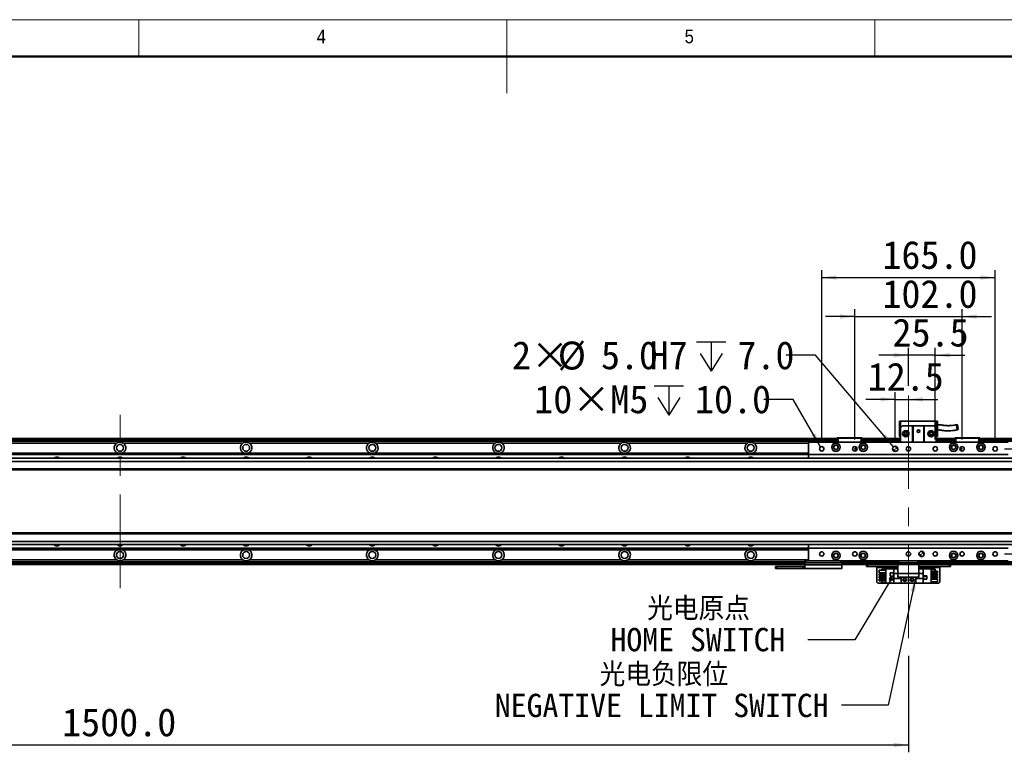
# Model space of a CAD drawing. Header units: millimetres. Extents: x 35 to 2905, y 35 to 2044.
# Tile 6 of 9: x 1007 to 1943, y 1347 to 2044. Entities that reach past the tile are written whole.
import ezdxf

# ---------------------------------------------------------------- set-up
doc = ezdxf.new("R2010")
doc.units = ezdxf.units.MM
doc.header["$LTSCALE"] = 7
doc.linetypes.add('CENTERX2', pattern=[20.32, 12.7, -2.54, 2.54, -2.54])
doc.layers.add('黑色实线', color=7, linetype='Continuous')
doc.styles.add('SLDTEXTSTYLE1', font='Gothic.ttf', dxfattribs={"width": 0.913})
doc.styles.add('SLDTEXTSTYLE8', font='txt')
doc.styles.add('SLDTEXTSTYLE9', font='txt', dxfattribs={"bigfont": 'bigfont'})
doc.dimstyles.new('SLDDIMSTYLE0', dxfattribs={"dimtxt": 26.6, "dimasz": 14, "dimexe": 0, "dimexo": 0.0625, "dimgap": 6.65, "dimtad": 2, "dimdec": 1, "dimrnd": 1e-09, "dimzin": 4, "dimdsep": 46, "dimtxsty": 'SLDTEXTSTYLE8', "dimsah": 1, "dimcen": 0.09, "dimadec": 0, "dimazin": 1, "dimtfac": 1, "dimtdec": 1, "dimtmove": 0, "dimatfit": 0, "dimfxl": 0, "dimfrac": 2, "dimtolj": 1, "dimtzin": 12, "dimarcsym": 0})
doc.dimstyles.new('SLDDIMSTYLE1', dxfattribs={"dimtxt": 26.6, "dimasz": 14, "dimexe": 0, "dimexo": 0.0625, "dimgap": 6.65, "dimtad": 2, "dimdec": 1, "dimrnd": 1e-09, "dimzin": 12, "dimdsep": 46, "dimtxsty": 'SLDTEXTSTYLE8', "dimsah": 1, "dimcen": 0.09, "dimadec": 0, "dimazin": 3, "dimtfac": 1, "dimtdec": 1, "dimtmove": 0, "dimatfit": 0, "dimfxl": 0, "dimfrac": 2, "dimtolj": 1, "dimtzin": 12, "dimarcsym": 0})
doc.dimstyles.new('SLDDIMSTYLE2', dxfattribs={"dimtxt": 0.18, "dimasz": 4.2, "dimexe": 0, "dimexo": 0.0625, "dimgap": 0, "dimtad": 0, "dimtih": 1, "dimtoh": 1, "dimdec": 0, "dimrnd": 1e-09, "dimzin": 0, "dimdsep": 46, "dimtxsty": 'Standard', "dimblk1": 'DOT', "dimblk2": 'DOT', "dimsah": 1, "dimcen": 0.09, "dimadec": 0, "dimazin": 0, "dimtfac": 4.2, "dimtdec": 0, "dimtofl": 0, "dimtmove": 0, "dimatfit": 3, "dimldrblk": 'DOT', "dimfxl": 0, "dimfrac": 2, "dimtolj": 1, "dimtzin": 0, "dimarcsym": 0})
doc.dimstyles.new('SLDDIMSTYLE3', dxfattribs={"dimtxt": 0.18, "dimasz": 14, "dimexe": 0, "dimexo": 0.0625, "dimgap": 0, "dimtad": 0, "dimtih": 1, "dimtoh": 1, "dimdec": 0, "dimrnd": 1e-09, "dimzin": 0, "dimdsep": 46, "dimtxsty": 'Standard', "dimsah": 1, "dimcen": 0.09, "dimadec": 0, "dimazin": 0, "dimtfac": 14, "dimtdec": 0, "dimtofl": 0, "dimtmove": 0, "dimatfit": 3, "dimfxl": 0, "dimfrac": 2, "dimtolj": 1, "dimtzin": 0, "dimarcsym": 0})
doc.dimstyles.new('SLDDIMSTYLE4', dxfattribs={"dimtxt": 26.6, "dimasz": 14, "dimexe": 0, "dimexo": 0.0625, "dimgap": 6.65, "dimtad": 2, "dimdec": 1, "dimrnd": 1e-09, "dimzin": 4, "dimdsep": 46, "dimtxsty": 'SLDTEXTSTYLE8', "dimsah": 1, "dimcen": 0.09, "dimadec": 0, "dimazin": 1, "dimtfac": 1, "dimtdec": 1, "dimtofl": 0, "dimtmove": 0, "dimatfit": 3, "dimfxl": 0, "dimfrac": 2, "dimtolj": 1, "dimtzin": 12, "dimarcsym": 0})
doc.dimstyles.new('SLDDIMSTYLE5', dxfattribs={"dimtxt": 26.6, "dimasz": 14, "dimexe": 0, "dimexo": 0.0625, "dimgap": 6.65, "dimtad": 0, "dimtih": 1, "dimtoh": 1, "dimdec": 1, "dimrnd": 1e-09, "dimzin": 4, "dimdsep": 46, "dimtxsty": 'SLDTEXTSTYLE8', "dimsah": 1, "dimcen": 0, "dimadec": 0, "dimazin": 1, "dimtfac": 1, "dimtdec": 1, "dimtofl": 0, "dimtmove": 0, "dimatfit": 3, "dimfxl": 0, "dimfrac": 2, "dimtolj": 1, "dimtzin": 12, "dimarcsym": 0})
doc.dimstyles.new('SLDDIMSTYLE6', dxfattribs={"dimtxt": 26.6, "dimasz": 14, "dimexe": 0, "dimexo": 0.0625, "dimgap": 6.65, "dimtad": 0, "dimtih": 1, "dimtoh": 1, "dimdec": 1, "dimrnd": 1e-09, "dimzin": 12, "dimdsep": 46, "dimtxsty": 'SLDTEXTSTYLE8', "dimsah": 1, "dimcen": 0, "dimadec": 0, "dimazin": 3, "dimtfac": 1, "dimtdec": 1, "dimtofl": 0, "dimtmove": 0, "dimatfit": 3, "dimfxl": 0, "dimfrac": 2, "dimtolj": 1, "dimtzin": 12, "dimarcsym": 0})

# ---------------------------------------------------------------- blocks, each defined once
blk = doc.blocks.new('_D_11')
at = {"layer": '黑色实线'}
for p, q in [((2057.18, 1635.52), (2057.18, 1663.52)), ((1943.46, 1635.52), (2064.18, 1635.52)), ((2057.18, 1635.52), (2057.18, 1535.52)), ((1943.46, 1535.52), (2064.18, 1535.52)), ((2057.18, 1535.52), (2057.18, 1507.52))]:
    blk.add_line(p, q, dxfattribs=at)
for points in [[(2057.18, 1635.52), (2059.28, 1649.52), (2055.08, 1649.52)], [(2057.18, 1535.52), (2055.08, 1521.52), (2059.28, 1521.52)]]:
    blk.add_solid(points, dxfattribs=at)
at = {"layer": '黑色实线', "insert": (2022.28, 1543.92), "char_height": 26.6, "attachment_point": 1, "rotation": 90, "style": 'SLDTEXTSTYLE8'}
blk.add_mtext('100.0', dxfattribs=at)
blk = doc.blocks.new('_D_12')
at = {"layer": '黑色实线'}
for p, q in [((1839.57, 1644.41), (1839.57, 1689.64)), ((1839.57, 1682.64), (1811.57, 1682.64)), ((1839.57, 1682.64), (1852.07, 1682.64)), ((1852.07, 1682.64), (1880.07, 1682.64))]:
    blk.add_line(p, q, dxfattribs=at)
for points in [[(1839.57, 1682.64), (1825.57, 1684.74), (1825.57, 1680.54)], [(1852.07, 1682.64), (1866.07, 1680.54), (1866.07, 1684.74)]]:
    blk.add_solid(points, dxfattribs=at)
at = {"layer": '黑色实线', "insert": (1813.28, 1717.54), "char_height": 26.6, "attachment_point": 1, "style": 'SLDTEXTSTYLE8'}
blk.add_mtext('12.5', dxfattribs=at)
blk = doc.blocks.new('_D_13')
at = {"layer": '黑色实线'}
for p, q in [((1852.07, 1724.64), (1824.07, 1724.64)), ((1852.07, 1695.36), (1852.07, 1731.64)), ((1877.57, 1724.64), (1852.07, 1724.64)), ((1877.57, 1644.41), (1877.57, 1731.64)), ((1877.57, 1724.64), (1905.57, 1724.64))]:
    blk.add_line(p, q, dxfattribs=at)
for points in [[(1852.07, 1724.64), (1838.07, 1726.74), (1838.07, 1722.54)], [(1877.57, 1724.64), (1891.57, 1722.54), (1891.57, 1726.74)]]:
    blk.add_solid(points, dxfattribs=at)
at = {"layer": '黑色实线', "insert": (1836.92, 1759.54), "char_height": 26.6, "attachment_point": 1, "style": 'SLDTEXTSTYLE8'}
blk.add_mtext('25.5', dxfattribs=at)
blk = doc.blocks.new('_D_14')
at = {"layer": '黑色实线'}
for p, q in [((1801.07, 1761.43), (1773.07, 1761.43)), ((1801.07, 1644.41), (1801.07, 1768.43)), ((1801.07, 1761.43), (1903.07, 1761.43)), ((1903.07, 1644.41), (1903.07, 1768.43)), ((1903.07, 1761.43), (1931.07, 1761.43))]:
    blk.add_line(p, q, dxfattribs=at)
for points in [[(1801.07, 1761.43), (1787.07, 1763.53), (1787.07, 1759.33)], [(1903.07, 1761.43), (1917.07, 1759.33), (1917.07, 1763.53)]]:
    blk.add_solid(points, dxfattribs=at)
at = {"layer": '黑色实线', "insert": (1827.31, 1796.33), "char_height": 26.6, "attachment_point": 1, "style": 'SLDTEXTSTYLE8'}
blk.add_mtext('102.0', dxfattribs=at)
blk = doc.blocks.new('_D_15')
at = {"layer": '黑色实线'}
for p, q in [((1769.57, 1644.41), (1769.57, 1805.56)), ((1769.57, 1798.56), (1934.57, 1798.56)), ((1934.57, 1644.41), (1934.57, 1805.56))]:
    blk.add_line(p, q, dxfattribs=at)
for points in [[(1769.57, 1798.56), (1783.57, 1796.46), (1783.57, 1800.66)], [(1934.57, 1798.56), (1920.57, 1800.66), (1920.57, 1796.46)]]:
    blk.add_solid(points, dxfattribs=at)
at = {"layer": '黑色实线', "insert": (1827.31, 1833.46), "char_height": 26.6, "attachment_point": 1, "style": 'SLDTEXTSTYLE8'}
blk.add_mtext('165.0', dxfattribs=at)
blk = doc.blocks.new('SW_SYMBOL_HOLE_DEPTH')
at = {"layer": '黑色实线', "color": 0}
for p, q in [((0, 6125), (5600, 6125)), ((2800, 6125), (2800, 525)), ((700, 3885), (2800, 525)), ((4900, 3885), (2800, 525))]:
    blk.add_line(p, q, dxfattribs=at)
blk = doc.blocks.new('_D_18')
at = {"layer": '黑色实线'}
for p, q in [((1763.73, 1724.64), (1735.73, 1724.64)), ((1837.95, 1637.42), (1763.73, 1724.64))]:
    blk.add_line(p, q, dxfattribs=at)
blk.add_solid([(1837.95, 1637.42), (1830.47, 1649.44), (1827.27, 1646.72)], dxfattribs=at)
at = {"layer": '黑色实线', "xscale": 0.004985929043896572, "yscale": 0.004985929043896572, "zscale": 0.004985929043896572}
blk.add_blockref('SW_SYMBOL_HOLE_DEPTH', (1650.47, 1706.92), dxfattribs=at)
at = {"layer": '黑色实线', "char_height": 26.6, "attachment_point": 1, "style": 'SLDTEXTSTYLE8'}
for s, insert in [('2×', (1474.96, 1737.93)), ('%%c', (1518.48, 1737.67)), ('5.0', (1559.58, 1737.93)), ('H7', (1605.91, 1737.93)), ('7.0', (1689.4, 1737.93))]:
    blk.add_mtext(s, dxfattribs=dict(at, insert=insert))
blk = doc.blocks.new('_D_19')
at = {"layer": '黑色实线'}
for p, q in [((352.07, 1470.88), (352.07, 1346.72)), ((1852.07, 1438.51), (1852.07, 1346.72)), ((352.07, 1353.72), (1852.07, 1353.72))]:
    blk.add_line(p, q, dxfattribs=at)
for points in [[(352.07, 1353.72), (366.07, 1351.62), (366.07, 1355.82)], [(1852.07, 1353.72), (1838.07, 1355.82), (1838.07, 1351.62)]]:
    blk.add_solid(points, dxfattribs=at)
at = {"layer": '黑色实线', "insert": (1047, 1388.62), "char_height": 26.6, "attachment_point": 1, "style": 'SLDTEXTSTYLE8'}
blk.add_mtext('1500.0', dxfattribs=at)
blk = doc.blocks.new('_D_20')
at = {"layer": '黑色实线'}
for p, q in [((1742.57, 1682.64), (1714.57, 1682.64)), ((1768.52, 1637.34), (1742.57, 1682.64))]:
    blk.add_line(p, q, dxfattribs=at)
blk.add_solid([(1768.52, 1637.34), (1763.39, 1650.53), (1759.74, 1648.44)], dxfattribs=at)
at = {"layer": '黑色实线', "xscale": 0.004985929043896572, "yscale": 0.004985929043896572, "zscale": 0.004985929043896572}
blk.add_blockref('SW_SYMBOL_HOLE_DEPTH', (1610.1, 1665.03), dxfattribs=at)
at = {"layer": '黑色实线', "char_height": 26.6, "attachment_point": 1, "style": 'SLDTEXTSTYLE8'}
for s, insert in [('10×M5', (1496.12, 1696.04)), ('10.0', (1649.03, 1696.04))]:
    blk.add_mtext(s, dxfattribs=dict(at, insert=insert))
blk = doc.blocks.new('SW_NOTE_5')
at = {"layer": '黑色实线', "color": 0, "char_height": 22.225, "attachment_point": 2}
for s, insert, style in [('光电原点', (-104.05, 40.76), 'SLDTEXTSTYLE9'), ('HOME SWITCH', (-104.65, 11.37), 'SLDTEXTSTYLE8')]:
    blk.add_mtext(s, dxfattribs=dict(at, insert=insert, style=style))
blk = doc.blocks.new('_DOT')
at = {"color": 0, "linetype": 'ByBlock', "lineweight": -2}
blk.add_line((-0.5, 0), (-1, 0), dxfattribs=at)
at = {"color": 0, "linetype": 'ByBlock', "const_width": 0.5}
blk.add_lwpolyline([(-0.25, 0, 1), (0.25, 0, 1)], format="xyb", close=True, dxfattribs=at)
blk = doc.blocks.new('SW_NOTE_6')
at = {"layer": '黑色实线', "color": 0, "char_height": 22.225, "attachment_point": 2}
for s, insert, style in [('光电负限位', (-169.07, 40.35), 'SLDTEXTSTYLE9'), ('NEGATIVE LIMIT SWITCH', (-171.14, 10.96), 'SLDTEXTSTYLE8')]:
    blk.add_mtext(s, dxfattribs=dict(at, insert=insert, style=style))
blk = doc.blocks.new('SW_DOWELSYMBOL_2')
at = {"linetype": 'Continuous', "lineweight": 18}
h = blk.add_hatch(color=0, dxfattribs=at)
edge = h.paths.add_edge_path(flags=0)
edge.add_arc((0, 0), 2.5, 180, 270)
edge.add_line((0, -2.5), (0, 0))
edge.add_line((0, 0), (-2.5, 0))
h = blk.add_hatch(color=0, dxfattribs=at)
edge = h.paths.add_edge_path(flags=0)
edge.add_arc((0, 0), 2.5, 0, 90)
edge.add_line((0, 2.5), (0, 0))
edge.add_line((0, 0), (2.5, 0))
at = {"layer": '黑色实线', "color": 0}
blk.add_circle((0, 0), 2.5, dxfattribs=at)
blk = doc.blocks.new('SW_DOWELSYMBOL_3')
at = {"linetype": 'Continuous', "lineweight": 18}
h = blk.add_hatch(color=0, dxfattribs=at)
edge = h.paths.add_edge_path(flags=0)
edge.add_arc((0, 0), 2.5, 180, 270)
edge.add_line((0, -2.5), (0, 0))
edge.add_line((0, 0), (-2.5, 0))
h = blk.add_hatch(color=0, dxfattribs=at)
edge = h.paths.add_edge_path(flags=0)
edge.add_arc((0, 0), 2.5, 0, 90)
edge.add_line((0, 2.5), (0, 0))
edge.add_line((0, 0), (2.5, 0))
at = {"layer": '黑色实线', "color": 0}
blk.add_circle((0, 0), 2.5, dxfattribs=at)

msp = doc.modelspace()

# ---------------------------------------------------------------- linework, layer by layer
at = {"color": 7, "linetype": 'Continuous', "lineweight": 18}
for p, q in [((2905, 2044), (35, 2044)), ((1120, 2009), (1120, 2044)), ((1470, 2044), (1470, 1974)), ((1820, 2009), (1820, 2044)), ((70, 2009), (2870, 2009))]:
    msp.add_line(p, q, dxfattribs=at)
at = {"color": 7, "linetype": 'Continuous', "lineweight": 50}
msp.add_line((2870, 2009), (70, 2009), dxfattribs=at)
at = {"color": 7, "linetype": 'Continuous', "lineweight": 35}
for p, q in [((1843.57, 1661.82), (1844.57, 1661.82)), ((1843.57, 1661.82), (1843.57, 1647.42)), ((1844.57, 1655.42), (1844.57, 1661.82)), ((1844.57, 1661.82), (1878.57, 1661.82)), ((1878.57, 1661.82), (1879.57, 1661.82)), ((1878.57, 1661.82), (1878.57, 1655.42)), ((1879.57, 1647.42), (1879.57, 1661.82)), ((1846.57, 1657.42), (1844.57, 1655.42)), ((1844.57, 1655.42), (1844.57, 1642.02)), ((1846.57, 1657.42), (1856.07, 1657.42)), ((1856.07, 1642.02), (1856.07, 1657.42)), ((1856.07, 1657.42), (1856.57, 1657.42)), ((1856.57, 1657.42), (1856.57, 1642.02)), ((1866.57, 1657.42), (1856.57, 1657.42)), ((1866.57, 1642.02), (1866.57, 1657.42)), ((1866.57, 1657.42), (1867.07, 1657.42)), ((1867.07, 1657.42), (1876.57, 1657.42)), ((1867.07, 1657.42), (1867.07, 1642.02)), ((1878.57, 1655.42), (1876.57, 1657.42)), ((1878.57, 1655.42), (1878.57, 1642.02)), ((1784.07, 1645.52), (420.07, 1645.52)), ((420.07, 1645.32), (1784.07, 1645.32)), ((420.07, 1645.12), (1784.07, 1645.12)), ((1784.07, 1645.02), (420.07, 1645.02)), ((1784.07, 1643.01), (420.07, 1643.01)), ((1098.9, 1641.01), (985.24, 1641.01)), ((1218.9, 1641.01), (1105.24, 1641.01)), ((1338.9, 1641.01), (1225.24, 1641.01)), ((1458.9, 1641.01), (1345.24, 1641.01)), ((1578.9, 1641.01), (1465.24, 1641.01)), ((1698.9, 1641.01), (1585.24, 1641.01)), ((1757.07, 1642.02), (1757.07, 1630.02)), ((1947.07, 1642.02), (1757.07, 1642.02)), ((1784.07, 1645.72), (1784.37, 1646.02)), ((1784.07, 1642.02), (1784.07, 1645.72)), ((1785.07, 1645.72), (1784.07, 1645.72)), ((1784.37, 1646.02), (1785.19, 1646.02)), ((1785.07, 1645.72), (1785.19, 1646.02)), ((1785.07, 1645.72), (1785.07, 1642.02)), ((1807.07, 1645.72), (1785.07, 1645.72)), ((1785.19, 1646.02), (1806.94, 1646.02)), ((1806.94, 1646.02), (1807.77, 1646.02)), ((1807.07, 1645.72), (1806.94, 1646.02)), ((1807.07, 1642.02), (1807.07, 1645.72)), ((1808.07, 1645.72), (1807.07, 1645.72)), ((1807.77, 1646.02), (1808.07, 1645.72)), ((1808.07, 1645.72), (1808.07, 1642.02)), ((1844.57, 1645.52), (1808.07, 1645.52)), ((1808.07, 1645.32), (1844.57, 1645.32)), ((1808.07, 1645.12), (1844.57, 1645.12)), ((1844.57, 1645.02), (1808.07, 1645.02)), ((1844.57, 1643.01), (1808.07, 1643.01)), ((1843.57, 1647.42), (1844.57, 1647.42)), ((1878.57, 1647.42), (1879.57, 1647.42)), ((1896.07, 1645.52), (1878.57, 1645.52)), ((1878.57, 1645.32), (1896.07, 1645.32)), ((1878.57, 1645.12), (1896.07, 1645.12)), ((1896.07, 1645.02), (1878.57, 1645.02)), ((1896.07, 1643.01), (1878.57, 1643.01)), ((1896.07, 1645.72), (1896.37, 1646.02)), ((1897.07, 1645.72), (1896.07, 1645.72)), ((1896.07, 1642.02), (1896.07, 1645.72)), ((1896.37, 1646.02), (1897.19, 1646.02)), ((1897.07, 1645.72), (1897.19, 1646.02)), ((1919.07, 1645.72), (1897.07, 1645.72)), ((1897.07, 1645.72), (1897.07, 1642.02)), ((1897.19, 1646.02), (1918.94, 1646.02)), ((1919.07, 1645.72), (1918.94, 1646.02)), ((1918.94, 1646.02), (1919.77, 1646.02)), ((1919.07, 1642.02), (1919.07, 1645.72)), ((1920.07, 1645.72), (1919.07, 1645.72)), ((1919.77, 1646.02), (1920.07, 1645.72)), ((1920.07, 1645.72), (1920.07, 1642.02)), ((1988.07, 1645.52), (1920.07, 1645.52)), ((1988.07, 1645.02), (1920.07, 1645.02)), ((1988.07, 1643.01), (1920.07, 1643.01)), ((447.07, 1631.51), (1757.07, 1631.51)), ((447.07, 1631.22), (1757.07, 1631.22)), ((447.07, 1630.32), (1757.07, 1630.32)), ((447.07, 1630.03), (1757.07, 1630.03)), ((1947.07, 1630.02), (1757.07, 1630.02)), ((1757.07, 1630.02), (1757.07, 1626.52)), ((1967.57, 1626.52), (236.57, 1626.52)), ((1967.57, 1623.52), (236.57, 1623.52)), ((1967.57, 1616.52), (236.57, 1616.52)), ((236.57, 1615.52), (1967.57, 1615.52)), ((1967.57, 1555.52), (236.57, 1555.52)), ((1967.57, 1554.52), (236.57, 1554.52)), ((1967.57, 1547.52), (236.57, 1547.52)), ((1967.57, 1544.52), (236.57, 1544.52)), ((447.07, 1541.01), (1757.07, 1541.01)), ((447.07, 1540.71), (1757.07, 1540.71)), ((447.07, 1539.82), (1757.07, 1539.82)), ((447.07, 1539.52), (1757.07, 1539.52)), ((1757.07, 1544.52), (1757.07, 1541.02)), ((1947.07, 1541.02), (1757.07, 1541.02)), ((1757.07, 1541.02), (1757.07, 1529.02)), ((1753.57, 1528.02), (452.57, 1528.02)), ((1098.9, 1530.02), (985.24, 1530.02)), ((1218.9, 1530.02), (1105.24, 1530.02)), ((1338.9, 1530.02), (1225.24, 1530.02)), ((1458.9, 1530.02), (1345.24, 1530.02)), ((1578.9, 1530.02), (1465.24, 1530.02)), ((1698.9, 1530.02), (1585.24, 1530.02)), ((1753.57, 1527.02), (1753.57, 1529.02)), ((1753.57, 1529.02), (1754.57, 1529.02)), ((1754.57, 1527.02), (1753.57, 1527.02)), ((1753.57, 1525.18), (1753.57, 1527.02)), ((1754.57, 1529.02), (1754.57, 1527.02)), ((1754.57, 1529.02), (1757.07, 1529.02)), ((1754.57, 1527.02), (1787.57, 1527.02)), ((1947.07, 1529.02), (1757.07, 1529.02)), ((1787.57, 1527.02), (1787.57, 1529.02)), ((1788.57, 1527.02), (1787.57, 1527.02)), ((1788.57, 1529.02), (1788.57, 1527.02)), ((1842.07, 1528.02), (1788.57, 1528.02)), ((1788.57, 1527.02), (1788.57, 1525.18)), ((1842.07, 1527.02), (1842.07, 1529.02)), ((1843.07, 1527.02), (1842.07, 1527.02)), ((1842.07, 1525.52), (1842.07, 1527.02)), ((1843.07, 1529.02), (1843.07, 1527.02)), ((1861.07, 1527.02), (1843.07, 1527.02)), ((1861.07, 1527.02), (1861.07, 1529.02)), ((1862.07, 1527.02), (1861.07, 1527.02)), ((1862.07, 1529.02), (1862.07, 1527.02)), ((1988.07, 1528.02), (1862.07, 1528.02)), ((1862.07, 1527.02), (1862.07, 1525.52)), ((1753.57, 1525.52), (452.57, 1525.52)), ((1725.57, 1521.52), (1725.57, 1523.52)), ((1725.57, 1523.52), (1726.57, 1523.52)), ((1726.57, 1521.52), (1725.57, 1521.52)), ((1726.57, 1523.52), (1726.57, 1521.52)), ((1726.57, 1523.52), (1751.57, 1523.52)), ((1726.57, 1521.52), (1751.57, 1521.52)), ((1751.57, 1521.52), (1751.57, 1523.52)), ((1751.57, 1523.52), (1753.57, 1523.52)), ((1753.57, 1521.52), (1751.57, 1521.52)), ((1753.57, 1525.18), (1788.57, 1525.18)), ((1753.57, 1521.52), (1753.57, 1525.18)), ((1788.57, 1521.52), (1753.57, 1521.52)), ((1842.07, 1525.52), (1788.57, 1525.52)), ((1788.57, 1525.18), (1788.57, 1521.52)), ((1812.07, 1523.52), (1812.07, 1525.52)), ((1813.07, 1523.52), (1812.07, 1523.52)), ((1813.07, 1525.52), (1813.07, 1523.52)), ((1842.07, 1523.52), (1813.07, 1523.52)), ((1822.07, 1523.52), (1822.07, 1522.52)), ((1822.07, 1508.72), (1822.07, 1522.52)), ((1824.37, 1520.08), (1830.57, 1520.08)), ((1824.37, 1517.58), (1824.37, 1520.08)), ((1824.37, 1517.58), (1830.57, 1517.58)), ((1826.77, 1521.02), (1830.57, 1521.02)), ((1826.77, 1520.08), (1826.77, 1521.02)), ((1826.77, 1516.54), (1826.77, 1517.58)), ((1830.57, 1507.72), (1830.57, 1521.32)), ((1830.57, 1521.32), (1838.12, 1521.32)), ((1837.87, 1517.62), (1834.67, 1517.62)), ((1834.67, 1517.62), (1834.67, 1514.42)), ((1834.77, 1517.52), (1834.77, 1514.52)), ((1837.77, 1517.52), (1834.77, 1517.52)), ((1837.77, 1514.52), (1837.77, 1517.52)), ((1837.87, 1514.42), (1837.87, 1517.62)), ((1838.12, 1521.32), (1838.12, 1517.02)), ((1842.07, 1521.32), (1838.12, 1521.32)), ((1862.07, 1525.52), (1842.07, 1525.52)), ((1842.07, 1525.52), (1842.07, 1517.02)), ((1862.07, 1525.52), (1862.07, 1517.02)), ((1988.07, 1525.52), (1862.07, 1525.52)), ((1891.07, 1523.52), (1862.07, 1523.52)), ((1866.02, 1521.32), (1862.07, 1521.32)), ((1866.02, 1517.02), (1866.02, 1521.32)), ((1873.57, 1521.32), (1866.02, 1521.32)), ((1873.57, 1521.32), (1873.57, 1507.72)), ((1877.37, 1521.02), (1873.57, 1521.02)), ((1879.77, 1519.08), (1873.57, 1519.08)), ((1879.77, 1517.58), (1873.57, 1517.58)), ((1877.37, 1521.02), (1877.37, 1519.08)), ((1877.37, 1517.58), (1877.37, 1516.54)), ((1879.77, 1519.08), (1879.77, 1517.58)), ((1882.07, 1522.52), (1882.07, 1523.52)), ((1882.07, 1522.52), (1882.07, 1508.72)), ((1891.07, 1523.52), (1891.07, 1525.52)), ((1892.07, 1523.52), (1891.07, 1523.52)), ((1892.07, 1525.52), (1892.07, 1523.52)), ((1822.07, 1508.72), (1823.07, 1507.72)), ((1824.37, 1515.04), (1824.37, 1516.54)), ((1824.37, 1516.54), (1830.57, 1516.54)), ((1824.37, 1515.04), (1830.57, 1515.04)), ((1824.37, 1512.5), (1824.37, 1514)), ((1824.37, 1514), (1830.57, 1514)), ((1824.37, 1512.5), (1830.57, 1512.5)), ((1824.37, 1509.96), (1824.37, 1511.46)), ((1824.37, 1511.46), (1830.57, 1511.46)), ((1824.37, 1509.96), (1830.57, 1509.96)), ((1826.77, 1514), (1826.77, 1515.04)), ((1826.77, 1511.46), (1826.77, 1512.5)), ((1826.77, 1508.02), (1826.77, 1509.96)), ((1826.77, 1508.02), (1830.57, 1508.02)), ((1834.67, 1514.42), (1837.87, 1514.42)), ((1834.77, 1514.52), (1837.77, 1514.52)), ((1842.07, 1517.02), (1838.12, 1517.02)), ((1838.12, 1512.02), (1838.12, 1517.02)), ((1838.12, 1512.02), (1845.07, 1512.02)), ((1838.12, 1512.02), (1838.12, 1507.72)), ((1842.07, 1517.02), (1862.07, 1517.02)), ((1842.07, 1513.52), (1842.07, 1517.02)), ((1862.07, 1513.52), (1842.07, 1513.52)), ((1845.07, 1513.52), (1845.07, 1512.02)), ((1845.07, 1507.72), (1845.07, 1512.02)), ((1852.07, 1513.52), (1852.07, 1507.72)), ((1859.07, 1512.02), (1859.07, 1513.52)), ((1859.07, 1512.02), (1866.02, 1512.02)), ((1859.07, 1512.02), (1859.07, 1507.72)), ((1866.02, 1517.02), (1862.07, 1517.02)), ((1862.07, 1517.02), (1862.07, 1513.52)), ((1866.02, 1517.02), (1866.02, 1512.02)), ((1866.02, 1507.72), (1866.02, 1512.02)), ((1869.47, 1514.62), (1866.27, 1514.62)), ((1866.27, 1514.62), (1866.27, 1511.42)), ((1866.27, 1511.42), (1869.47, 1511.42)), ((1866.37, 1514.52), (1866.37, 1511.52)), ((1869.37, 1514.52), (1866.37, 1514.52)), ((1866.37, 1511.52), (1869.37, 1511.52)), ((1869.37, 1511.52), (1869.37, 1514.52)), ((1869.47, 1511.42), (1869.47, 1514.62)), ((1879.77, 1516.54), (1873.57, 1516.54)), ((1879.77, 1515.04), (1873.57, 1515.04)), ((1879.77, 1514), (1873.57, 1514)), ((1879.77, 1512.5), (1873.57, 1512.5)), ((1879.77, 1511.46), (1873.57, 1511.46)), ((1879.77, 1508.96), (1873.57, 1508.96)), ((1877.37, 1508.02), (1873.57, 1508.02)), ((1877.37, 1515.04), (1877.37, 1514)), ((1877.37, 1512.5), (1877.37, 1511.46)), ((1877.37, 1508.96), (1877.37, 1508.02)), ((1879.77, 1516.54), (1879.77, 1515.04)), ((1879.77, 1514), (1879.77, 1512.5)), ((1879.77, 1511.46), (1879.77, 1508.96)), ((1881.07, 1507.72), (1882.07, 1508.72)), ((1830.57, 1507.72), (1823.07, 1507.72)), ((1830.57, 1507.72), (1838.12, 1507.72)), ((1838.12, 1507.72), (1845.07, 1507.72)), ((1852.07, 1507.72), (1845.07, 1507.72)), ((1852.07, 1507.72), (1859.07, 1507.72)), ((1859.07, 1507.72), (1866.02, 1507.72)), ((1873.57, 1507.72), (1866.02, 1507.72)), ((1881.07, 1507.72), (1873.57, 1507.72))]:
    msp.add_line(p, q, dxfattribs=at)
at = {"color": 8, "linetype": 'Continuous', "lineweight": 35}
for p, q in [((1784.07, 1644.52), (420.07, 1644.52)), ((1757.07, 1641.01), (1705.24, 1641.01)), ((1844.57, 1644.52), (1808.07, 1644.52)), ((1896.07, 1644.52), (1878.57, 1644.52)), ((1988.07, 1644.52), (1920.07, 1644.52)), ((1757.07, 1530.02), (1705.24, 1530.02)), ((1753.57, 1526.52), (452.57, 1526.52)), ((1842.07, 1526.52), (1788.57, 1526.52)), ((1822.07, 1522.52), (1842.07, 1522.52)), ((1988.07, 1526.52), (1862.07, 1526.52)), ((1862.07, 1522.52), (1882.07, 1522.52))]:
    msp.add_line(p, q, dxfattribs=at)
at = {"color": 7, "linetype": 'Continuous', "lineweight": 35}
for centre, radius in [((1849.57, 1649.92), 3), ((1849.57, 1649.92), 1.7), ((1849.57, 1649.92), 1.6), ((1861.57, 1652.42), 1.25), ((1873.57, 1649.92), 3), ((1873.57, 1649.92), 1.7), ((1873.57, 1649.92), 1.6), ((1102.07, 1636.52), 3.3), ((1222.07, 1636.52), 3.3), ((1342.07, 1636.52), 3.3), ((1462.07, 1636.52), 3.3), ((1582.07, 1636.52), 3.3), ((1702.07, 1636.52), 3.3), ((1783.07, 1637.02), 4), ((1783.07, 1637.02), 2.25), ((1809.07, 1637.02), 4), ((1809.07, 1637.02), 2.25), ((1895.07, 1637.02), 4), ((1895.07, 1637.02), 2.25), ((1921.07, 1637.02), 4), ((1921.07, 1637.02), 2.25), ((1769.57, 1635.52), 2.1), ((1783.07, 1637.02), 2), ((1801.07, 1635.52), 2.1), ((1809.07, 1637.02), 2), ((1839.57, 1635.52), 2.5), ((1852.07, 1635.52), 2.1), ((1877.57, 1635.52), 2.1), ((1895.07, 1637.02), 2), ((1903.07, 1635.52), 2.1), ((1921.07, 1637.02), 2), ((1934.57, 1635.52), 2.1), ((1102.07, 1534.52), 3.3), ((1222.07, 1534.52), 3.3), ((1342.07, 1534.52), 3.3), ((1462.07, 1534.52), 3.3), ((1582.07, 1534.52), 3.3), ((1702.07, 1534.52), 3.3), ((1769.57, 1535.52), 2.1), ((1783.07, 1534.02), 4), ((1783.07, 1534.02), 2.25), ((1801.07, 1535.52), 2.1), ((1809.07, 1534.02), 4), ((1809.07, 1534.02), 2.25), ((1852.07, 1535.52), 2.1), ((1864.57, 1535.52), 2.5), ((1877.57, 1535.52), 2.1), ((1895.07, 1534.02), 4), ((1895.07, 1534.02), 2.25), ((1903.07, 1535.52), 2.1), ((1921.07, 1534.02), 4), ((1921.07, 1534.02), 2.25), ((1934.57, 1535.52), 2.1), ((1783.07, 1534.02), 2), ((1809.07, 1534.02), 2), ((1895.07, 1534.02), 2), ((1921.07, 1534.02), 2), ((1848.57, 1511.02), 1.75), ((1848.57, 1511.02), 1.25), ((1855.57, 1511.02), 1.75), ((1855.57, 1511.02), 1.25)]:
    msp.add_circle(centre, radius, dxfattribs=at)
for centre, radius, start, end in [((1102.07, 1636.52), 5.5, 125.18979, 245.50882), ((1102.07, 1636.52), 5.5, 294.49118, 54.81021), ((1222.07, 1636.52), 5.5, 125.18979, 245.50882), ((1222.07, 1636.52), 5.5, 294.49118, 54.81021), ((1342.07, 1636.52), 5.5, 125.18979, 245.50882), ((1342.07, 1636.52), 5.5, 294.49118, 54.81021), ((1462.07, 1636.52), 5.5, 125.18979, 245.50882), ((1462.07, 1636.52), 5.5, 294.49118, 54.81021), ((1582.07, 1636.52), 5.5, 125.18979, 245.50882), ((1582.07, 1636.52), 5.5, 294.49118, 54.81021), ((1702.07, 1636.52), 5.5, 125.18979, 245.50882), ((1702.07, 1636.52), 5.5, 294.49118, 54.81021), ((1042.07, 1624.01), 3.75, 41.91572, 138.08428), ((1102.07, 1624.01), 3.75, 41.91572, 138.08428), ((1162.07, 1624.01), 3.75, 41.91572, 138.08428), ((1222.07, 1624.01), 3.75, 41.91572, 138.08428), ((1282.07, 1624.01), 3.75, 41.91572, 138.08428), ((1342.07, 1624.01), 3.75, 41.91572, 138.08428), ((1402.07, 1624.01), 3.75, 41.91572, 138.08428), ((1462.07, 1624.01), 3.75, 41.91572, 138.08428), ((1522.07, 1624.01), 3.75, 41.91572, 138.08428), ((1582.07, 1624.01), 3.75, 41.91572, 138.08428), ((1642.07, 1624.01), 3.75, 41.91572, 138.08428), ((1702.07, 1624.01), 3.75, 41.91572, 138.08428), ((1042.07, 1547.02), 3.75, 221.91572, 318.08428), ((1102.07, 1534.52), 5.5, 114.49118, 234.81021), ((1102.07, 1547.02), 3.75, 221.91572, 318.08428), ((1102.07, 1534.52), 5.5, 305.18979, 65.50882), ((1162.07, 1547.02), 3.75, 221.91572, 318.08428), ((1222.07, 1534.52), 5.5, 114.49118, 234.81021), ((1222.07, 1547.02), 3.75, 221.91572, 318.08428), ((1222.07, 1534.52), 5.5, 305.18979, 65.50882), ((1282.07, 1547.02), 3.75, 221.91572, 318.08428), ((1342.07, 1534.52), 5.5, 114.49118, 234.81021), ((1342.07, 1547.02), 3.75, 221.91572, 318.08428), ((1342.07, 1534.52), 5.5, 305.18979, 65.50882), ((1402.07, 1547.02), 3.75, 221.91572, 318.08428), ((1462.07, 1534.52), 5.5, 114.49118, 234.81021), ((1462.07, 1547.02), 3.75, 221.91572, 318.08428), ((1462.07, 1534.52), 5.5, 305.18979, 65.50882), ((1522.07, 1547.02), 3.75, 221.91572, 318.08428), ((1582.07, 1534.52), 5.5, 114.49118, 234.81021), ((1582.07, 1547.02), 3.75, 221.91572, 318.08428), ((1582.07, 1534.52), 5.5, 305.18979, 65.50882), ((1642.07, 1547.02), 3.75, 221.91572, 318.08428), ((1702.07, 1534.52), 5.5, 114.49118, 234.81021), ((1702.07, 1547.02), 3.75, 221.91572, 318.08428), ((1702.07, 1534.52), 5.5, 305.18979, 65.50882)]:
    msp.add_arc(centre, radius, start, end, dxfattribs=at)
for points, knots in [([(1898.31, 1658.57), (1897.26, 1658.4), (1895.44, 1658.11), (1893.07, 1657.74), (1891.25, 1657.6), (1889.67, 1657.57), (1887.9, 1657.65), (1886.05, 1657.87), (1884.15, 1658.16), (1882.63, 1658.38), (1881.21, 1658.52), (1880.26, 1658.57), (1879.71, 1658.55), (1879.57, 1658.54)], [0, 0, 0, 0, 0.172818, 0.301206, 0.394509, 0.462195, 0.5503, 0.670439, 0.754269, 0.85313, 0.912496, 0.977885, 1, 1, 1, 1]), ([(1897.93, 1657.41), (1897.95, 1657.66), (1898.01, 1658.15), (1898.18, 1658.56), (1898.41, 1658.6), (1898.64, 1658.32), (1898.85, 1657.81), (1899.04, 1657.12), (1899.18, 1656.31), (1899.26, 1655.47), (1899.26, 1654.69), (1899.19, 1654.07), (1899.05, 1653.68), (1898.85, 1653.59), (1898.65, 1653.7), (1898.46, 1654.04), (1898.29, 1654.57), (1898.14, 1655.31), (1898.03, 1656.05), (1897.95, 1656.6), (1897.92, 1656.85), (1897.91, 1656.94), (1897.91, 1656.96), (1897.91, 1657.04), (1897.91, 1657.19), (1897.92, 1657.32), (1897.93, 1657.41)], [0, 0, 0, 0, 0.064818, 0.129779, 0.189731, 0.242618, 0.294414, 0.346244, 0.398724, 0.4522, 0.506601, 0.561453, 0.616051, 0.669772, 0.72707, 0.765377, 0.803691, 0.85891, 0.914229, 0.949555, 0.964001, 0.964851, 0.965759, 0.96871, 0.980528, 1, 1, 1, 1]), ([(1849.35, 1648.79), (1849.22, 1648.81), (1848.97, 1648.85), (1848.63, 1649.08), (1848.37, 1649.39), (1848.22, 1649.8), (1848.21, 1650.24), (1848.34, 1650.68), (1848.6, 1651.05), (1848.84, 1651.21), (1848.96, 1651.29)], [0, 0, 0, 0, 0.115351, 0.231245, 0.351778, 0.477, 0.606512, 0.740235, 0.878339, 1, 1, 1, 1]), ([(1849.57, 1648.77), (1849.57, 1648.77), (1849.69, 1648.77), (1849.93, 1648.81), (1850.24, 1648.97), (1850.5, 1649.21), (1850.67, 1649.52), (1850.73, 1649.87), (1850.69, 1650.22), (1850.55, 1650.55), (1850.32, 1650.81), (1850.01, 1651), (1849.67, 1651.08), (1849.32, 1651.06), (1848.99, 1650.93), (1848.71, 1650.71), (1848.51, 1650.42), (1848.41, 1650.08), (1848.41, 1649.72), (1848.53, 1649.39), (1848.73, 1649.1), (1849.02, 1648.88), (1849.24, 1648.82), (1849.35, 1648.79)], [0, 0, 0, 0, 0.001724, 0.051636, 0.101558, 0.151469, 0.201382, 0.251296, 0.301208, 0.351119, 0.40103, 0.450958, 0.500871, 0.550774, 0.600685, 0.650598, 0.700521, 0.750435, 0.800345, 0.850258, 0.900176, 0.950091, 1, 1, 1, 1]), ([(1850.17, 1651.29), (1850.31, 1651.2), (1850.57, 1651.01), (1850.83, 1650.59), (1850.94, 1650.11), (1850.88, 1649.65), (1850.67, 1649.24), (1850.34, 1648.95), (1850.02, 1648.81), (1849.83, 1648.79), (1849.78, 1648.79)], [0, 0, 0, 0, 0.1407773, 0.2880528, 0.4304208, 0.5679223, 0.7005783, 0.8284626, 0.9515564, 1, 1, 1, 1]), ([(1873.44, 1648.78), (1873.38, 1648.79), (1873.19, 1648.79), (1872.86, 1648.91), (1872.52, 1649.18), (1872.28, 1649.56), (1872.19, 1650.02), (1872.26, 1650.5), (1872.5, 1650.94), (1872.78, 1651.18), (1872.94, 1651.28), (1872.96, 1651.29)], [0, 0, 0, 0, 0.048832, 0.168012, 0.291927, 0.420538, 0.553957, 0.692163, 0.834935, 0.981933, 1, 1, 1, 1]), ([(1873.35, 1648.79), (1873.22, 1648.83), (1872.98, 1648.9), (1872.7, 1649.14), (1872.54, 1649.38), (1872.44, 1649.65), (1872.41, 1649.86), (1872.42, 1649.99), (1872.42, 1650.02), (1872.42, 1650.02), (1872.42, 1650.03), (1872.42, 1650.03), (1872.42, 1650.03), (1872.42, 1650.03)], [0, 0, 0, 0, 0.236927, 0.441709, 0.614233, 0.754503, 0.938081, 0.982969, 0.989787, 0.995205, 0.997551, 0.999768, 1, 1, 1, 1]), ([(1873.78, 1648.79), (1873.92, 1648.81), (1874.2, 1648.86), (1874.55, 1649.11), (1874.8, 1649.46), (1874.92, 1649.87), (1874.91, 1650.3), (1874.77, 1650.7), (1874.53, 1651.05), (1874.29, 1651.21), (1874.17, 1651.29)], [0, 0, 0, 0, 0.124814, 0.249846, 0.374866, 0.49986, 0.624845, 0.749833, 0.874825, 1, 1, 1, 1]), ([(1879.57, 1653.53), (1879.94, 1653.55), (1880.82, 1653.59), (1882.19, 1653.41), (1883.61, 1653.21), (1884.89, 1653.01), (1885.99, 1652.87), (1886.94, 1652.76), (1888.19, 1652.65), (1890.01, 1652.57), (1892.61, 1652.67), (1895.61, 1653.09), (1897.75, 1653.44), (1898.88, 1653.62)], [0, 0, 0, 0, 0.056175, 0.135052, 0.209375, 0.275834, 0.33264, 0.37884, 0.42168, 0.52249, 0.65604, 0.818591, 1, 1, 1, 1]), ([(1105.24, 1641.01), (1104.78, 1641.28), (1103.83, 1641.84), (1102.14, 1642.1), (1100.4, 1641.88), (1099.4, 1641.3), (1098.9, 1641.01)], [0, 0, 0, 0, 0.235694, 0.486464, 0.744851, 1, 1, 1, 1]), ([(1225.24, 1641.01), (1224.78, 1641.28), (1223.83, 1641.84), (1222.14, 1642.1), (1220.4, 1641.88), (1219.4, 1641.3), (1218.9, 1641.01)], [0, 0, 0, 0, 0.235694, 0.486464, 0.744851, 1, 1, 1, 1]), ([(1345.24, 1641.01), (1344.78, 1641.28), (1343.83, 1641.84), (1342.14, 1642.1), (1340.4, 1641.88), (1339.4, 1641.3), (1338.9, 1641.01)], [0, 0, 0, 0, 0.235694, 0.486464, 0.744851, 1, 1, 1, 1]), ([(1465.24, 1641.01), (1464.78, 1641.28), (1463.83, 1641.84), (1462.14, 1642.1), (1460.4, 1641.88), (1459.4, 1641.3), (1458.9, 1641.01)], [0, 0, 0, 0, 0.235694, 0.486464, 0.744851, 1, 1, 1, 1]), ([(1585.24, 1641.01), (1584.78, 1641.28), (1583.83, 1641.84), (1582.14, 1642.1), (1580.4, 1641.88), (1579.4, 1641.3), (1578.9, 1641.01)], [0, 0, 0, 0, 0.235694, 0.486464, 0.744851, 1, 1, 1, 1]), ([(1705.24, 1641.01), (1704.78, 1641.28), (1703.83, 1641.84), (1702.14, 1642.1), (1700.4, 1641.88), (1699.4, 1641.3), (1698.9, 1641.01)], [0, 0, 0, 0, 0.235694, 0.486464, 0.744851, 1, 1, 1, 1]), ([(1802.03, 1634.8), (1801.98, 1634.79), (1801.88, 1634.76), (1801.71, 1634.8), (1801.49, 1634.94), (1801.34, 1635.15), (1801.25, 1635.33), (1801.21, 1635.41), (1801.2, 1635.47), (1801.19, 1635.52), (1801.2, 1635.58), (1801.27, 1635.76), (1801.4, 1635.98), (1801.61, 1636.17), (1801.78, 1636.26), (1801.94, 1636.27), (1802.08, 1636.22), (1802.21, 1636.12), (1802.33, 1635.95), (1802.4, 1635.69), (1802.41, 1635.38), (1802.34, 1635.12), (1802.22, 1634.93), (1802.12, 1634.84), (1802.05, 1634.81), (1802.03, 1634.8)], [0, 0, 0, 0, 0.035645, 0.071038, 0.128161, 0.233752, 0.265089, 0.287779, 0.300467, 0.309215, 0.317999, 0.341205, 0.449459, 0.517877, 0.561752, 0.595709, 0.629827, 0.660441, 0.705328, 0.77065, 0.838512, 0.906322, 0.950692, 0.985067, 1, 1, 1, 1]), ([(1902, 1634.86), (1901.95, 1634.91), (1901.83, 1635.02), (1901.74, 1635.29), (1901.71, 1635.63), (1901.79, 1635.93), (1901.93, 1636.12), (1902.06, 1636.23), (1902.19, 1636.27), (1902.35, 1636.26), (1902.54, 1636.17), (1902.73, 1635.98), (1902.85, 1635.78), (1902.91, 1635.64), (1902.94, 1635.56), (1902.94, 1635.5), (1902.92, 1635.41), (1902.83, 1635.21), (1902.68, 1634.99), (1902.46, 1634.82), (1902.29, 1634.77), (1902.14, 1634.78), (1902.05, 1634.82), (1902, 1634.85), (1902, 1634.86)], [0, 0, 0, 0, 0.047029, 0.107411, 0.187759, 0.268724, 0.309885, 0.343852, 0.37803, 0.408653, 0.455803, 0.536758, 0.610189, 0.634259, 0.658527, 0.666882, 0.67791, 0.720582, 0.835789, 0.883795, 0.932235, 0.963766, 0.995326, 1, 1, 1, 1]), ([(1098.9, 1530.02), (1099.36, 1529.75), (1100.3, 1529.2), (1101.99, 1528.94), (1103.73, 1529.15), (1104.74, 1529.73), (1105.24, 1530.02)], [0, 0, 0, 0, 0.235694, 0.486464, 0.744851, 1, 1, 1, 1]), ([(1218.9, 1530.02), (1219.36, 1529.75), (1220.3, 1529.2), (1221.99, 1528.94), (1223.73, 1529.15), (1224.74, 1529.73), (1225.24, 1530.02)], [0, 0, 0, 0, 0.235694, 0.486464, 0.744851, 1, 1, 1, 1]), ([(1338.9, 1530.02), (1339.36, 1529.75), (1340.3, 1529.2), (1341.99, 1528.94), (1343.73, 1529.15), (1344.74, 1529.73), (1345.24, 1530.02)], [0, 0, 0, 0, 0.235694, 0.486464, 0.744851, 1, 1, 1, 1]), ([(1458.9, 1530.02), (1459.36, 1529.75), (1460.3, 1529.2), (1461.99, 1528.94), (1463.73, 1529.15), (1464.74, 1529.73), (1465.24, 1530.02)], [0, 0, 0, 0, 0.235694, 0.486464, 0.744851, 1, 1, 1, 1]), ([(1578.9, 1530.02), (1579.36, 1529.75), (1580.3, 1529.2), (1581.99, 1528.94), (1583.73, 1529.15), (1584.74, 1529.73), (1585.24, 1530.02)], [0, 0, 0, 0, 0.235694, 0.486464, 0.744851, 1, 1, 1, 1]), ([(1698.9, 1530.02), (1699.36, 1529.75), (1700.3, 1529.2), (1701.99, 1528.94), (1703.73, 1529.15), (1704.74, 1529.73), (1705.24, 1530.02)], [0, 0, 0, 0, 0.235694, 0.486464, 0.744851, 1, 1, 1, 1])]:
    msp.add_open_spline(points, degree=3, knots=knots, dxfattribs=at)
at = {"layer": '黑色实线', "linetype": 'CENTERX2', "lineweight": 18}
for p, q in [((1852.07, 1686.47), (1852.07, 1447.4)), ((1102.07, 1503.07), (1102.07, 1667.97))]:
    msp.add_line(p, q, dxfattribs=at)

# ---------------------------------------------------------------- block references
at = {"layer": '黑色实线'}
for name, p in [('SW_DOWELSYMBOL_2', (1839.57, 1635.52)), ('SW_DOWELSYMBOL_3', (1864.57, 1535.52))]:
    msp.add_blockref(name, p, dxfattribs=at)
at = {"layer": '黑色实线', "color": 7}
for name, p in [('SW_NOTE_5', (1756.48, 1453.73)), ('SW_NOTE_6', (1788.49, 1391.47))]:
    msp.add_blockref(name, p, dxfattribs=at)

# ---------------------------------------------------------------- texts
at = {"color": 7, "linetype": 'Continuous', "lineweight": 0, "char_height": 12.96, "attachment_point": 1, "style": 'SLDTEXTSTYLE1'}
for s, insert in [('4', (1289.17, 2034.52)), ('5', (1639.17, 2034.52))]:
    msp.add_mtext(s, dxfattribs=dict(at, insert=insert))

# ---------------------------------------------------------------- dimensions: what is measured, and where the dimension line sits
at = {"layer": '黑色实线'}
for base, p1, p2, dimstyle, picture, middle in [((1934.57, 1798.56), (1769.57, 1635.52), (1934.57, 1635.52), 'SLDDIMSTYLE4', '_D_15', (1869.69, 1798.56)), ((1903.07, 1761.43), (1801.07, 1635.52), (1903.07, 1635.52), 'SLDDIMSTYLE0', '_D_14', (1869.69, 1761.43)), ((1852.07, 1724.64), (1877.57, 1635.52), (1852.07, 1686.47), 'SLDDIMSTYLE1', '_D_13', (1869.69, 1724.64)), ((1852.07, 1682.64), (1839.57, 1635.52), (1852.07, 1686.47), 'SLDDIMSTYLE1', '_D_12', (1846.05, 1682.64)), ((1852.07, 1353.72), (352.07, 1479.77), (1852.07, 1447.4), 'SLDDIMSTYLE4', '_D_19', (1098.98, 1353.72))]:
    dim = msp.add_linear_dim(base=base, p1=p1, p2=p2, dimstyle=dimstyle, dxfattribs=at)
    dim.commit()
    dim.dimension.update_dxf_attribs({"geometry": picture, "text_midpoint": middle, "dimtype": 160})
dim = msp.add_diameter_dim_2p(p1=(1841.19, 1633.61), p2=(1837.95, 1637.42), text='2×<>H7{\\fGDT;x}7.0', dimstyle='SLDDIMSTYLE5', dxfattribs=at)
dim.commit()
dim.dimension.update_dxf_attribs({"geometry": '_D_18', "text_midpoint": (1605.35, 1724.64), "dimtype": 163})
dim = msp.add_diameter_dim_2p(p1=(1770.61, 1633.7), p2=(1768.52, 1637.34), text='10×M5{\\fGDT;x}10.0', dimstyle='SLDDIMSTYLE6', override={"dimpost": '<>'}, dxfattribs=at)
dim.commit()
dim.dimension.update_dxf_attribs({"geometry": '_D_20', "text_midpoint": (1605.35, 1682.64), "dimtype": 163})
dim = msp.add_linear_dim(base=(2057.18, 1535.52), p1=(1934.57, 1635.52), p2=(1934.57, 1535.52), angle=90, dimstyle='SLDDIMSTYLE0', dxfattribs=at)
dim.commit()
dim.dimension.update_dxf_attribs({"geometry": '_D_11', "text_midpoint": (2057.18, 1586.29), "dimtype": 160})

# ---------------------------------------------------------------- leaders
at = {"layer": '黑色实线', "color": 7}
for points, dimstyle in [([(1835.5, 1511.64), (1800.93, 1453.73), (1756.48, 1453.73)], 'SLDDIMSTYLE2'), ([(1859.07, 1513.45), (1832.94, 1391.47), (1788.49, 1391.47)], 'SLDDIMSTYLE3')]:
    msp.add_leader(points, dimstyle=dimstyle, dxfattribs=at)

doc.saveas('drawing.dxf')
